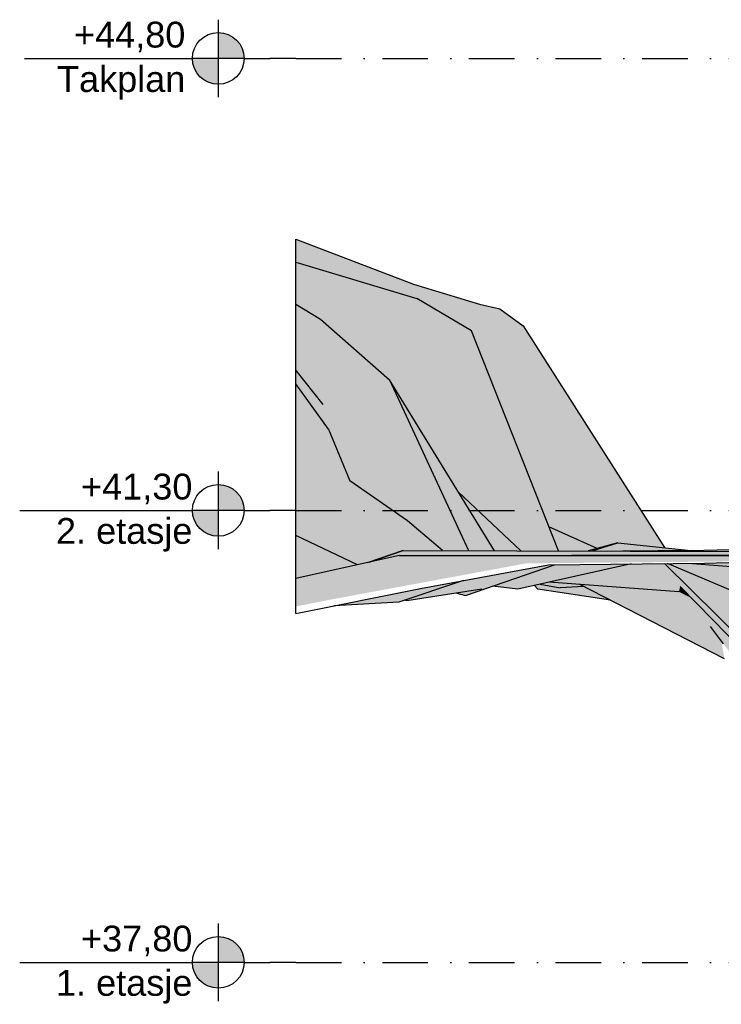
# Model space of a CAD drawing. Header units: millimetres. Extents: x 165469 to 198610573, y -6480348226 to 105421.
# Tile 33 of 42: x 198581641 to 198587072, y -6480310337 to -6480302712. Entities that reach past the tile are written whole.
import ezdxf

# ---------------------------------------------------------------- set-up
doc = ezdxf.new("R2010")
doc.units = ezdxf.units.MM
doc.header["$LTSCALE"] = 0.5
doc.header["$MEASUREMENT"] = 0
doc.linetypes.add('PLINE', pattern=[0])
doc.linetypes.add('Prikk & stiplet', pattern=[1340.555525, 705.555534, -352.777767, 0, -282.222223])
doc.layers.add('711--_E__ Eksisterende terreng(Nye konstruksjoner)', color=7, linetype='Continuous')
doc.styles.add('GENERATED_STYLE_1', font='arial.ttf')

msp = doc.modelspace()

# ---------------------------------------------------------------- hatches: boundary and pattern name
at = {"linetype": 'Continuous'}
for points in [[(198583178.3, -6480303012.5), (198583378.3, -6480303012.5, 0.414214), (198583178.3, -6480302812.5)], [(198583178.3, -6480303012.5), (198582978.3, -6480303012.5, 0.414214), (198583178.3, -6480303212.5)], [(198583178.3, -6480306512.5), (198583378.3, -6480306512.5, 0.414214), (198583178.3, -6480306312.5)], [(198583178.3, -6480306512.5), (198582978.3, -6480306512.5, 0.414214), (198583178.3, -6480306712.5)], [(198583178.3, -6480310012.5), (198583378.3, -6480310012.5, 0.414214), (198583178.3, -6480309812.5)], [(198583178.3, -6480310012.5), (198582978.3, -6480310012.5, 0.414214), (198583178.3, -6480310212.5)]]:
    msp.add_hatch(color=256, dxfattribs=at).paths.add_polyline_path(points)
at = {"layer": '711--_E__ Eksisterende terreng(Nye konstruksjoner)', "linetype": 'Continuous'}
for points in [[(198583778.3, -6480304413.4), (198583778.3, -6480304590.4), (198584047.6, -6480304671.5), (198584690, -6480304761.6)], [(198583778.3, -6480304413.4), (198583778.3, -6480304590.4), (198584047.6, -6480304671.5), (198584690, -6480304761.6)], [(198584715.2, -6480304872.5), (198583778.3, -6480304590.4), (198583778.3, -6480304598.3), (198585137.5, -6480305122.5)], [(198584715.2, -6480304872.5), (198583778.3, -6480304590.4), (198583778.3, -6480304598.3), (198585137.5, -6480305122.5)], [(198583778.3, -6480304683.2), (198584208.3, -6480305242.9), (198584503.1, -6480305502.5), (198584883, -6480306120.7), (198585175.2, -6480306501), (198585519.3, -6480306825.1), (198585576.2, -6480306825.2), (198585137.5, -6480305122.5), (198583778.3, -6480304598.3)], [(198583778.3, -6480304683.2), (198584208.3, -6480305242.9), (198584503.1, -6480305502.5), (198584883, -6480306120.7), (198585175.2, -6480306501), (198585519.3, -6480306825.1), (198585576.2, -6480306825.2), (198585137.5, -6480305122.5), (198583778.3, -6480304598.3)], [(198583778.3, -6480304683.2), (198583778.3, -6480304915.7), (198583969.5, -6480305032.5), (198584208.3, -6480305242.9)], [(198583778.3, -6480304683.2), (198583778.3, -6480304915.7), (198583969.5, -6480305032.5), (198584208.3, -6480305242.9)], [(198584047.6, -6480304671.5), (198584715.2, -6480304872.5), (198584821.7, -6480304935.5), (198585205.6, -6480305042.5), (198585199.9, -6480304916.7), (198584690, -6480304761.6)], [(198584047.6, -6480304671.5), (198584715.2, -6480304872.5), (198584821.7, -6480304935.5), (198585205.6, -6480305042.5), (198585199.9, -6480304916.7), (198584690, -6480304761.6)], [(198583778.3, -6480304997.8), (198583969.5, -6480305032.5), (198583778.3, -6480304915.7)], [(198583778.3, -6480304997.8), (198583969.5, -6480305032.5), (198583778.3, -6480304915.7)], [(198584821.7, -6480304935.5), (198584926.9, -6480304997.8), (198585205.6, -6480305042.5)], [(198584821.7, -6480304935.5), (198584926.9, -6480304997.8), (198585205.6, -6480305042.5)], [(198585205.6, -6480305042.5), (198585539.6, -6480305082.5), (198585358.5, -6480304950.7), (198585199.9, -6480304916.7)], [(198585205.6, -6480305042.5), (198585539.6, -6480305082.5), (198585358.5, -6480304950.7), (198585199.9, -6480304916.7)], [(198583778.3, -6480304997.8), (198583778.3, -6480305429.5), (198583988.7, -6480305692.5), (198583969.5, -6480305032.5)], [(198583778.3, -6480304997.8), (198583778.3, -6480305429.5), (198583988.7, -6480305692.5), (198583969.5, -6480305032.5)], [(198585205.6, -6480305042.5), (198584926.9, -6480304997.8), (198585137.5, -6480305122.5), (198585157.4, -6480305172.8)], [(198585205.6, -6480305042.5), (198584926.9, -6480304997.8), (198585137.5, -6480305122.5), (198585157.4, -6480305172.8)], [(198584503.1, -6480305502.5), (198583969.5, -6480305032.5), (198585113.1, -6480306823.9), (198585116.3, -6480306823.9)], [(198585113.1, -6480306823.9), (198583969.5, -6480305032.5), (198583988.7, -6480305692.5), (198585106.6, -6480306823.9)], [(198584503.1, -6480305502.5), (198583969.5, -6480305032.5), (198585113.1, -6480306823.9), (198585116.3, -6480306823.9)], [(198585113.1, -6480306823.9), (198583969.5, -6480305032.5), (198583988.7, -6480305692.5), (198585106.6, -6480306823.9)], [(198585157.4, -6480305172.8), (198585414.4, -6480305822.3), (198585660.5, -6480305812.5), (198585205.6, -6480305042.5)], [(198585157.4, -6480305172.8), (198585414.4, -6480305822.3), (198585660.5, -6480305812.5), (198585205.6, -6480305042.5)], [(198585205.6, -6480305042.5), (198586078, -6480306432.5), (198585539.6, -6480305082.5)], [(198585205.6, -6480305042.5), (198585660.5, -6480305812.5), (198586078, -6480306432.5)], [(198585205.6, -6480305042.5), (198586078, -6480306432.5), (198585539.6, -6480305082.5)], [(198585205.6, -6480305042.5), (198585660.5, -6480305812.5), (198586078, -6480306432.5)], [(198586632.8, -6480306800.9), (198585539.6, -6480305082.5), (198586078, -6480306432.5), (198586495.2, -6480306786.3)], [(198586632.8, -6480306800.9), (198585539.6, -6480305082.5), (198586078, -6480306432.5), (198586495.2, -6480306786.3)], [(198585811.7, -6480306825.9), (198585137.5, -6480305122.5), (198585594.6, -6480306825.3)], [(198585594.6, -6480306825.3), (198585137.5, -6480305122.5), (198585576.2, -6480306825.2)], [(198585811.7, -6480306825.9), (198585137.5, -6480305122.5), (198585594.6, -6480306825.3)], [(198585594.6, -6480306825.3), (198585137.5, -6480305122.5), (198585576.2, -6480306825.2)], [(198583778.3, -6480305530.8), (198583790.8, -6480305549.4), (198583830.8, -6480305604.8), (198583988.7, -6480305692.5), (198583778.3, -6480305429.5)], [(198583778.3, -6480305530.8), (198583790.8, -6480305549.4), (198583830.8, -6480305604.8), (198583988.7, -6480305692.5), (198583778.3, -6480305429.5)], [(198583790.8, -6480305549.4), (198583778.3, -6480305530.8), (198583778.3, -6480305532.1)], [(198583790.8, -6480305549.4), (198583778.3, -6480305530.8), (198583778.3, -6480305532.1)], [(198583778.3, -6480305532.1), (198583778.3, -6480305708.9), (198583780.5, -6480305712.5), (198584030.9, -6480305882.5)], [(198583778.3, -6480305532.1), (198583778.3, -6480305708.9), (198583780.5, -6480305712.5), (198584030.9, -6480305882.5)], [(198584503.1, -6480305502.5), (198585116.3, -6480306823.9), (198585315.4, -6480306824.5)], [(198584503.1, -6480305502.5), (198585116.3, -6480306823.9), (198585315.4, -6480306824.5)], [(198583830.8, -6480305604.8), (198584030.9, -6480305882.5), (198584125.6, -6480306109.4), (198584248.6, -6480306317.8), (198584315.3, -6480306364.3), (198583988.7, -6480305692.5)], [(198583830.8, -6480305604.8), (198584030.9, -6480305882.5), (198584125.6, -6480306109.4), (198584248.6, -6480306317.8), (198584315.3, -6480306364.3), (198583988.7, -6480305692.5)], [(198583780.5, -6480305712.5), (198583778.3, -6480305708.9), (198583778.3, -6480305709.9)], [(198583780.5, -6480305712.5), (198583778.3, -6480305708.9), (198583778.3, -6480305709.9)], [(198583778.3, -6480305709.9), (198583778.3, -6480305712.6), (198583780.5, -6480305712.5)], [(198583778.3, -6480305709.9), (198583778.3, -6480305712.6), (198583780.5, -6480305712.5)], [(198583780.5, -6480305712.5), (198583778.3, -6480305712.6), (198583778.3, -6480306445.1), (198583946.1, -6480306786.9), (198583990.7, -6480306808)], [(198583780.5, -6480305712.5), (198583778.3, -6480305712.6), (198583778.3, -6480306445.1), (198583946.1, -6480306786.9), (198583990.7, -6480306808)], [(198583780.5, -6480305712.5), (198583990.7, -6480306808), (198584256.9, -6480306933.6), (198584329.9, -6480306917.4), (198584431.2, -6480306883)], [(198583780.5, -6480305712.5), (198584431.2, -6480306883), (198584442.5, -6480306879.2), (198584030.9, -6480305882.5)], [(198583780.5, -6480305712.5), (198583990.7, -6480306808), (198584256.9, -6480306933.6), (198584329.9, -6480306917.4), (198584431.2, -6480306883)], [(198583780.5, -6480305712.5), (198584431.2, -6480306883), (198584442.5, -6480306879.2), (198584030.9, -6480305882.5)], [(198583988.7, -6480305692.5), (198584315.3, -6480306364.3), (198584520.9, -6480306507.4)], [(198583988.7, -6480305692.5), (198584520.9, -6480306507.4), (198584643.2, -6480306592.5), (198584853.2, -6480306772.1), (198585052.6, -6480306823.8), (198585106.6, -6480306823.9)], [(198583988.7, -6480305692.5), (198584315.3, -6480306364.3), (198584520.9, -6480306507.4)], [(198583988.7, -6480305692.5), (198584520.9, -6480306507.4), (198584643.2, -6480306592.5), (198584853.2, -6480306772.1), (198585052.6, -6480306823.8), (198585106.6, -6480306823.9)], [(198585414.4, -6480305822.3), (198585441.7, -6480305891.1), (198585660.5, -6480305812.5)], [(198585414.4, -6480305822.3), (198585441.7, -6480305891.1), (198585660.5, -6480305812.5)], [(198585441.7, -6480305891.1), (198585486.5, -6480306004.4), (198586076.9, -6480306791.1), (198586077.5, -6480306791.4), (198585660.5, -6480305812.5)], [(198585441.7, -6480305891.1), (198585486.5, -6480306004.4), (198586076.9, -6480306791.1), (198586077.5, -6480306791.4), (198585660.5, -6480305812.5)], [(198585660.5, -6480305812.5), (198586077.5, -6480306791.4), (198586078, -6480306791.6), (198586078, -6480306432.5)], [(198585660.5, -6480305812.5), (198586077.5, -6480306791.4), (198586078, -6480306791.6), (198586078, -6480306432.5)], [(198584197.9, -6480306282.5), (198584030.9, -6480305882.5), (198584442.5, -6480306879.2), (198584442.7, -6480306879.1)], [(198584197.9, -6480306282.5), (198584030.9, -6480305882.5), (198584442.5, -6480306879.2), (198584442.7, -6480306879.1)], [(198585486.5, -6480306004.4), (198585738, -6480306639.8), (198586076.9, -6480306791.1)], [(198585486.5, -6480306004.4), (198585738, -6480306639.8), (198586076.9, -6480306791.1)], [(198584125.6, -6480306109.4), (198584193.1, -6480306270.9), (198584200.4, -6480306284.2), (198584248.6, -6480306317.8)], [(198584125.6, -6480306109.4), (198584193.1, -6480306270.9), (198584200.4, -6480306284.2), (198584248.6, -6480306317.8)], [(198584883, -6480306120.7), (198585036.2, -6480306370.1), (198585175.2, -6480306501)], [(198584883, -6480306120.7), (198585036.2, -6480306370.1), (198585175.2, -6480306501)], [(198584193.1, -6480306270.9), (198584197.9, -6480306282.5), (198584200.4, -6480306284.2)], [(198584193.1, -6480306270.9), (198584197.9, -6480306282.5), (198584200.4, -6480306284.2)], [(198584197.9, -6480306282.5), (198584442.7, -6480306879.1), (198584546.4, -6480306843.9)], [(198584643.2, -6480306592.5), (198584197.9, -6480306282.5), (198584546.4, -6480306843.9), (198584609.5, -6480306822.5), (198584659.5, -6480306822.6)], [(198584197.9, -6480306282.5), (198584442.7, -6480306879.1), (198584546.4, -6480306843.9)], [(198584643.2, -6480306592.5), (198584197.9, -6480306282.5), (198584546.4, -6480306843.9), (198584609.5, -6480306822.5), (198584659.5, -6480306822.6)], [(198585036.2, -6480306370.1), (198585315.4, -6480306824.5), (198585519.3, -6480306825.1)], [(198585036.2, -6480306370.1), (198585315.4, -6480306824.5), (198585519.3, -6480306825.1)], [(198583946.1, -6480306786.9), (198583778.3, -6480306445.1), (198583778.3, -6480306707.7)], [(198583946.1, -6480306786.9), (198583778.3, -6480306445.1), (198583778.3, -6480306707.7)], [(198586495.2, -6480306786.3), (198586078, -6480306432.5), (198586365.2, -6480306772.4)], [(198586078, -6480306791.6), (198586112.4, -6480306806.9), (198586271.7, -6480306762.5), (198586365.2, -6480306772.4), (198586078, -6480306432.5)], [(198586495.2, -6480306786.3), (198586078, -6480306432.5), (198586365.2, -6480306772.4)], [(198586078, -6480306791.6), (198586112.4, -6480306806.9), (198586271.7, -6480306762.5), (198586365.2, -6480306772.4), (198586078, -6480306432.5)], [(198584913, -6480306823.4), (198584643.2, -6480306592.5), (198584848.6, -6480306823.2)], [(198584848.6, -6480306823.2), (198584643.2, -6480306592.5), (198584708.6, -6480306822.8)], [(198584708.6, -6480306822.8), (198584643.2, -6480306592.5), (198584659.5, -6480306822.6)], [(198584913, -6480306823.4), (198584643.2, -6480306592.5), (198584848.6, -6480306823.2)], [(198584848.6, -6480306823.2), (198584643.2, -6480306592.5), (198584708.6, -6480306822.8)], [(198584708.6, -6480306822.8), (198584643.2, -6480306592.5), (198584659.5, -6480306822.6)], [(198586112.4, -6480306806.9), (198585738, -6480306639.8), (198585811.7, -6480306825.9), (198586042, -6480306826.6)], [(198586112.4, -6480306806.9), (198585738, -6480306639.8), (198585811.7, -6480306825.9), (198586042, -6480306826.6)], [(198584256.9, -6480306933.6), (198583778.3, -6480306707.7), (198583778.3, -6480307039.6)], [(198584256.9, -6480306933.6), (198583778.3, -6480306707.7), (198583778.3, -6480307039.6)], [(198584853.2, -6480306772.1), (198584913, -6480306823.4), (198585052.6, -6480306823.8)], [(198584853.2, -6480306772.1), (198584913, -6480306823.4), (198585052.6, -6480306823.8)], [(198586271.7, -6480306762.5), (198586042, -6480306826.6), (198586072.1, -6480306826.7)], [(198586271.7, -6480306762.5), (198586042, -6480306826.6), (198586072.1, -6480306826.7)], [(198586271.7, -6480306762.5), (198586072.1, -6480306826.7), (198586309.1, -6480306827.3), (198586835.6, -6480306822.5)], [(198586271.7, -6480306762.5), (198586072.1, -6480306826.7), (198586309.1, -6480306827.3), (198586835.6, -6480306822.5)], [(198584329.9, -6480306917.4), (198584345.6, -6480306913.9), (198584609.5, -6480306822.5)], [(198584329.9, -6480306917.4), (198584345.6, -6480306913.9), (198584609.5, -6480306822.5)], [(198584345.6, -6480306913.9), (198584577.8, -6480306862.5), (198588362.7, -6480306852.5), (198584609.5, -6480306822.5)], [(198584345.6, -6480306913.9), (198584577.8, -6480306862.5), (198588362.7, -6480306852.5), (198584609.5, -6480306822.5)], [(198584577.8, -6480306862.5), (198588419.9, -6480306862.5), (198588362.7, -6480306852.5)], [(198584577.8, -6480306862.5), (198588419.9, -6480306862.5), (198588362.7, -6480306852.5)], [(198584609.5, -6480306822.5), (198588362.7, -6480306852.5), (198588130.5, -6480306832.5)], [(198584609.5, -6480306822.5), (198588362.7, -6480306852.5), (198588130.5, -6480306832.5)], [(198586309.1, -6480306827.3), (198586628.4, -6480306828.2), (198586851.3, -6480306822.4)], [(198586309.1, -6480306827.3), (198586628.4, -6480306828.2), (198586851.3, -6480306822.4)], [(198586628.4, -6480306828.2), (198586741.4, -6480306828.6), (198587605.5, -6480306802.5)], [(198586628.4, -6480306828.2), (198586741.4, -6480306828.6), (198587605.5, -6480306802.5)], [(198587605.5, -6480306802.5), (198586741.4, -6480306828.6), (198588130.5, -6480306832.5)], [(198587605.5, -6480306802.5), (198586741.4, -6480306828.6), (198588130.5, -6480306832.5)], [(198583778.3, -6480307105.9), (198583778.3, -6480307238.5), (198584028.7, -6480307206.9), (198585562, -6480306922.9), (198584577.8, -6480306862.5)], [(198583778.3, -6480307039.6), (198583778.3, -6480307105.9), (198584577.8, -6480306862.5)], [(198583778.3, -6480307105.9), (198583778.3, -6480307238.5), (198584028.7, -6480307206.9), (198585562, -6480306922.9), (198584577.8, -6480306862.5)], [(198583778.3, -6480307039.6), (198583778.3, -6480307105.9), (198584577.8, -6480306862.5)], [(198584577.8, -6480306862.5), (198585562, -6480306922.9), (198587436.2, -6480306904.9), (198588674.5, -6480306862.5)], [(198584577.8, -6480306862.5), (198585562, -6480306922.9), (198587436.2, -6480306904.9), (198588674.5, -6480306862.5)], [(198585093.3, -6480307172.5), (198585781.9, -6480306932.9), (198585773.1, -6480306933), (198585219, -6480307122.5)], [(198585093.3, -6480307172.5), (198585781.9, -6480306932.9), (198585773.1, -6480306933), (198585219, -6480307122.5)], [(198585219, -6480307122.5), (198585773.1, -6480306933), (198585764.3, -6480306933.1)], [(198585219, -6480307122.5), (198585773.1, -6480306933), (198585764.3, -6480306933.1)], [(198585319.4, -6480307010.1), (198585219, -6480307122.5), (198585764.3, -6480306933.1), (198585733.4, -6480306933.4)], [(198585319.4, -6480307010.1), (198585219, -6480307122.5), (198585764.3, -6480306933.1), (198585733.4, -6480306933.4)], [(198585300, -6480307100.6), (198585496.3, -6480307122.5), (198586375.2, -6480306927.2), (198586363.2, -6480306927.3), (198585391.9, -6480307068.6)], [(198585300, -6480307100.6), (198585496.3, -6480307122.5), (198586375.2, -6480306927.2), (198586363.2, -6480306927.3), (198585391.9, -6480307068.6)], [(198585391.9, -6480307068.6), (198586363.2, -6480306927.3), (198586046.2, -6480306930.4), (198585449.5, -6480307048.6)], [(198585391.9, -6480307068.6), (198586363.2, -6480306927.3), (198586046.2, -6480306930.4), (198585449.5, -6480307048.6)], [(198585449.5, -6480307048.6), (198586046.2, -6480306930.4), (198585990.8, -6480306930.9), (198585572.1, -6480307005.9)], [(198585449.5, -6480307048.6), (198586046.2, -6480306930.4), (198585990.8, -6480306930.9), (198585572.1, -6480307005.9)], [(198585781.9, -6480306932.9), (198585572.1, -6480307005.9), (198585990.8, -6480306930.9)], [(198585781.9, -6480306932.9), (198585572.1, -6480307005.9), (198585990.8, -6480306930.9)], [(198585766.3, -6480307062.5), (198586753.5, -6480307102.5), (198586405.3, -6480306926.9), (198586375.2, -6480306927.2)], [(198585766.3, -6480307062.5), (198586753.5, -6480307102.5), (198586405.3, -6480306926.9), (198586375.2, -6480306927.2)], [(198586405.3, -6480306926.9), (198586753.5, -6480307102.5), (198586846.1, -6480307135.1), (198586823.1, -6480307112.3), (198586406.4, -6480306926.9)], [(198586405.3, -6480306926.9), (198586753.5, -6480307102.5), (198586846.1, -6480307135.1), (198586823.1, -6480307112.3), (198586406.4, -6480306926.9)], [(198586406.4, -6480306926.9), (198586823.1, -6480307112.3), (198586633.6, -6480306924.7)], [(198586406.4, -6480306926.9), (198586823.1, -6480307112.3), (198586633.6, -6480306924.7)], [(198586633.6, -6480306924.7), (198587843.6, -6480308122.5), (198588859.5, -6480308547.1), (198588789.3, -6480308476.7), (198586681.5, -6480306935.7), (198586655.2, -6480306924.5)], [(198586633.6, -6480306924.7), (198587843.6, -6480308122.5), (198588859.5, -6480308547.1), (198588789.3, -6480308476.7), (198586681.5, -6480306935.7), (198586655.2, -6480306924.5)], [(198586850.1, -6480306922.7), (198586655.2, -6480306924.5), (198587668, -6480307352.5), (198587473, -6480307011.5), (198587436, -6480306970.4)], [(198586850.1, -6480306922.7), (198586655.2, -6480306924.5), (198587668, -6480307352.5), (198587473, -6480307011.5), (198587436, -6480306970.4)], [(198586850.1, -6480306922.7), (198588112.2, -6480307025.5), (198588061.8, -6480306988.8), (198587844.5, -6480306900.1), (198587769.1, -6480306898.9), (198586942.6, -6480306921.8)], [(198586850.1, -6480306922.7), (198588112.2, -6480307025.5), (198588061.8, -6480306988.8), (198587844.5, -6480306900.1), (198587769.1, -6480306898.9), (198586942.6, -6480306921.8)], [(198587668, -6480307352.5), (198586681.5, -6480306935.7), (198588789.3, -6480308476.7)], [(198587668, -6480307352.5), (198586681.5, -6480306935.7), (198588789.3, -6480308476.7)], [(198585007.2, -6480307067.9), (198584575, -6480307222.5), (198585077.1, -6480307055)], [(198585007.2, -6480307067.9), (198584575, -6480307222.5), (198585077.1, -6480307055)], [(198584575, -6480307222.5), (198585007.2, -6480307067.9), (198584744.1, -6480307116.7), (198584707.5, -6480307124)], [(198584575, -6480307222.5), (198585007.2, -6480307067.9), (198584744.1, -6480307116.7), (198584707.5, -6480307124)], [(198584639.3, -6480307212.5), (198585219, -6480307122.5), (198585319.4, -6480307010.1), (198585077.1, -6480307055), (198584756.9, -6480307161.8)], [(198584639.3, -6480307212.5), (198585219, -6480307122.5), (198585319.4, -6480307010.1), (198585077.1, -6480307055), (198584756.9, -6480307161.8)], [(198585670.6, -6480307083.8), (198585625, -6480307093.9), (198585652.8, -6480307122.5), (198585824.6, -6480307112.5)], [(198585670.6, -6480307083.8), (198585625, -6480307093.9), (198585652.8, -6480307122.5), (198585824.6, -6480307112.5)], [(198585738.8, -6480307068.6), (198585670.6, -6480307083.8), (198585824.6, -6480307112.5), (198586008.7, -6480307102.6), (198585976.7, -6480307086.1)], [(198585738.8, -6480307068.6), (198585670.6, -6480307083.8), (198585824.6, -6480307112.5), (198586008.7, -6480307102.6), (198585976.7, -6480307086.1)], [(198585766.3, -6480307062.5), (198585738.8, -6480307068.6), (198586743.9, -6480307142.5), (198586753.5, -6480307102.5)], [(198585766.3, -6480307062.5), (198585738.8, -6480307068.6), (198586743.9, -6480307142.5), (198586753.5, -6480307102.5)], [(198585985.9, -6480307086.8), (198585976.7, -6480307086.1), (198587096.1, -6480307662.5), (198587073.5, -6480307525.2), (198587070.8, -6480307521.6)], [(198585985.9, -6480307086.8), (198585976.7, -6480307086.1), (198587096.1, -6480307662.5), (198587073.5, -6480307525.2), (198587070.8, -6480307521.6)], [(198584071.7, -6480307252.1), (198584575, -6480307222.5), (198584707.5, -6480307124)], [(198584071.7, -6480307252.1), (198584575, -6480307222.5), (198584707.5, -6480307124)], [(198584639.3, -6480307212.5), (198584756.9, -6480307161.8), (198584653.2, -6480307196.4)], [(198584639.3, -6480307212.5), (198584756.9, -6480307161.8), (198584653.2, -6480307196.4)], [(198585024.4, -6480307152.7), (198585093.3, -6480307172.5), (198585219, -6480307122.5)], [(198585024.4, -6480307152.7), (198585093.3, -6480307172.5), (198585219, -6480307122.5)], [(198585652.8, -6480307122.5), (198586213.8, -6480307208.2), (198586204.9, -6480307203.6), (198585824.6, -6480307112.5)], [(198585652.8, -6480307122.5), (198586213.8, -6480307208.2), (198586204.9, -6480307203.6), (198585824.6, -6480307112.5)], [(198585824.6, -6480307112.5), (198586204.9, -6480307203.6), (198586008.7, -6480307102.6)], [(198585824.6, -6480307112.5), (198586204.9, -6480307203.6), (198586008.7, -6480307102.6)], [(198585996.3, -6480307087.6), (198585985.9, -6480307086.8), (198587070.8, -6480307521.6), (198586989.6, -6480307412.5)], [(198585996.3, -6480307087.6), (198585985.9, -6480307086.8), (198587070.8, -6480307521.6), (198586989.6, -6480307412.5)], [(198585996.3, -6480307087.6), (198586989.6, -6480307412.5), (198586743.9, -6480307142.5)], [(198585996.3, -6480307087.6), (198586989.6, -6480307412.5), (198586743.9, -6480307142.5)], [(198586743.9, -6480307142.5), (198586838.8, -6480307189.7), (198586753.5, -6480307102.5)], [(198586743.9, -6480307142.5), (198586838.8, -6480307189.7), (198586753.5, -6480307102.5)], [(198586743.9, -6480307142.5), (198586989.6, -6480307412.5), (198587040.1, -6480307395.3), (198586838.8, -6480307189.7)], [(198586743.9, -6480307142.5), (198586989.6, -6480307412.5), (198587040.1, -6480307395.3), (198586838.8, -6480307189.7)], [(198586753.5, -6480307102.5), (198587644, -6480308012.5), (198587309.5, -6480307593.8), (198586846.1, -6480307135.1)], [(198586753.5, -6480307102.5), (198587644, -6480308012.5), (198587309.5, -6480307593.8), (198586846.1, -6480307135.1)], [(198584028.7, -6480307206.9), (198583778.3, -6480307238.5), (198583778.3, -6480307257.4)], [(198584028.7, -6480307206.9), (198583778.3, -6480307238.5), (198583778.3, -6480307257.4)], [(198584626.4, -6480307205.3), (198584617.9, -6480307208.2), (198584639.3, -6480307212.5)], [(198584626.4, -6480307205.3), (198584617.9, -6480307208.2), (198584639.3, -6480307212.5)], [(198584653.2, -6480307196.4), (198584626.4, -6480307205.3), (198584639.3, -6480307212.5)], [(198584653.2, -6480307196.4), (198584626.4, -6480307205.3), (198584639.3, -6480307212.5)], [(198587040.1, -6480307395.3), (198586989.6, -6480307412.5), (198587518.3, -6480308122.5), (198587313.6, -6480307674.8)], [(198587040.1, -6480307395.3), (198586989.6, -6480307412.5), (198587518.3, -6480308122.5), (198587313.6, -6480307674.8)]]:
    msp.add_hatch(color=256, dxfattribs=at).paths.add_polyline_path(points)

# ---------------------------------------------------------------- linework, layer by layer
at = {"linetype": 'PLINE'}
for p, q in [((198583178.3, -6480302712.5), (198583178.3, -6480303312.5)), ((198581678.3, -6480303012.5), (198582978.3, -6480303012.5)), ((198583378.3, -6480303012.5), (198582978.3, -6480303012.5)), ((198583378.3, -6480303012.5), (198583578.3, -6480303012.5)), ((198583678.3, -6480303012.5), (198583578.3, -6480303012.5)), ((198583778.3, -6480303012.5), (198583678.3, -6480303012.5)), ((198583178.3, -6480306212.5), (198583178.3, -6480306812.5)), ((198581641.4, -6480306512.5), (198582978.3, -6480306512.5)), ((198583378.3, -6480306512.5), (198582978.3, -6480306512.5)), ((198583378.3, -6480306512.5), (198583578.3, -6480306512.5)), ((198583678.3, -6480306512.5), (198583578.3, -6480306512.5)), ((198583778.3, -6480306512.5), (198583678.3, -6480306512.5)), ((198583178.3, -6480309712.5), (198583178.3, -6480310312.5)), ((198581641.4, -6480310012.5), (198582978.3, -6480310012.5)), ((198583378.3, -6480310012.5), (198582978.3, -6480310012.5)), ((198583378.3, -6480310012.5), (198583578.3, -6480310012.5)), ((198583678.3, -6480310012.5), (198583578.3, -6480310012.5)), ((198583778.3, -6480310012.5), (198583678.3, -6480310012.5))]:
    msp.add_line(p, q, dxfattribs=at)
at = {"linetype": 'Prikk & stiplet'}
for p, q in [((198583778.3, -6480303012.5), (198608436.2, -6480303012.5)), ((198583778.3, -6480306512.5), (198608436.2, -6480306512.5)), ((198583778.3, -6480310012.5), (198608436.2, -6480310012.5))]:
    msp.add_line(p, q, dxfattribs=at)
at = {"linetype": 'PLINE'}
for centre in [(198583178.3, -6480303012.5), (198583178.3, -6480306512.5), (198583178.3, -6480310012.5)]:
    msp.add_circle(centre, 200, dxfattribs=at)
at = {"layer": '711--_E__ Eksisterende terreng(Nye konstruksjoner)', "linetype": 'PLINE'}
for p, q in [((198583778.3, -6480304413.4), (198584690, -6480304761.6)), ((198583778.3, -6480304590.4), (198583778.3, -6480304413.4)), ((198583778.3, -6480304590.4), (198584715.2, -6480304872.5)), ((198583778.3, -6480304598.3), (198583778.3, -6480304590.4)), ((198583778.3, -6480304683.2), (198583778.3, -6480304598.3)), ((198583778.3, -6480304915.7), (198583778.3, -6480304683.2)), ((198584690, -6480304761.6), (198585199.9, -6480304916.7)), ((198585137.5, -6480305122.5), (198584715.2, -6480304872.5)), ((198583778.3, -6480304915.7), (198583969.5, -6480305032.5)), ((198583778.3, -6480304997.8), (198583778.3, -6480304915.7)), ((198585199.9, -6480304916.7), (198585358.5, -6480304950.7)), ((198585358.5, -6480304950.7), (198585539.6, -6480305082.5)), ((198583778.3, -6480305429.5), (198583778.3, -6480304997.8)), ((198583969.5, -6480305032.5), (198584503.1, -6480305502.5)), ((198585539.6, -6480305082.5), (198586632.8, -6480306800.9)), ((198585811.7, -6480306825.9), (198585137.5, -6480305122.5)), ((198583778.3, -6480305429.5), (198583988.7, -6480305692.5)), ((198583778.3, -6480305530.8), (198583778.3, -6480305429.5)), ((198583778.3, -6480305532.1), (198583778.3, -6480305530.8)), ((198584030.9, -6480305882.5), (198583778.3, -6480305532.1)), ((198583778.3, -6480305708.9), (198583778.3, -6480305532.1)), ((198584503.1, -6480305502.5), (198585116.3, -6480306823.9)), ((198585315.4, -6480306824.5), (198584503.1, -6480305502.5)), ((198583778.3, -6480305709.9), (198583778.3, -6480305708.9)), ((198583778.3, -6480305712.6), (198583778.3, -6480305709.9)), ((198583778.3, -6480306445.1), (198583778.3, -6480305712.6)), ((198584030.9, -6480305882.5), (198584197.9, -6480306282.5)), ((198584643.2, -6480306592.5), (198584197.9, -6480306282.5)), ((198585519.3, -6480306825.1), (198585036.2, -6480306370.1)), ((198583778.3, -6480306707.7), (198583778.3, -6480306445.1)), ((198584913, -6480306823.4), (198584643.2, -6480306592.5)), ((198586112.4, -6480306806.9), (198585738, -6480306639.8)), ((198584256.9, -6480306933.6), (198583778.3, -6480306707.7)), ((198583778.3, -6480307039.6), (198583778.3, -6480306707.7)), ((198586271.7, -6480306762.5), (198586042, -6480306826.6)), ((198586072.1, -6480306826.7), (198586271.7, -6480306762.5)), ((198586271.7, -6480306762.5), (198586835.6, -6480306822.5)), ((198584609.5, -6480306822.5), (198584329.9, -6480306917.4)), ((198584345.6, -6480306913.9), (198584609.5, -6480306822.5)), ((198584577.8, -6480306862.5), (198588362.7, -6480306852.5)), ((198584609.5, -6480306822.5), (198588130.5, -6480306832.5)), ((198586851.3, -6480306822.4), (198586309.1, -6480306827.3)), ((198586628.4, -6480306828.2), (198587605.5, -6480306802.5)), ((198584577.8, -6480306862.5), (198583778.3, -6480307039.6)), ((198584577.8, -6480306862.5), (198588674.5, -6480306862.5)), ((198585093.3, -6480307172.5), (198585781.9, -6480306932.9)), ((198586375.2, -6480306927.2), (198585496.3, -6480307122.5)), ((198587843.6, -6480308122.5), (198586633.6, -6480306924.7)), ((198587668, -6480307352.5), (198586655.2, -6480306924.5)), ((198586850.1, -6480306922.7), (198588112.2, -6480307025.5)), ((198583778.3, -6480307105.9), (198583778.3, -6480307039.6)), ((198585077.1, -6480307055), (198584575, -6480307222.5)), ((198585670.6, -6480307083.8), (198585824.6, -6480307112.5)), ((198586743.9, -6480307142.5), (198585738.8, -6480307068.6)), ((198587096.1, -6480307662.5), (198585976.7, -6480307086.1)), ((198583778.3, -6480307238.5), (198583778.3, -6480307105.9)), ((198585219, -6480307122.5), (198584639.3, -6480307212.5)), ((198585024.4, -6480307152.7), (198585093.3, -6480307172.5)), ((198585496.3, -6480307122.5), (198585300, -6480307100.6)), ((198585625, -6480307093.9), (198585652.8, -6480307122.5)), ((198586213.8, -6480307208.2), (198585652.8, -6480307122.5)), ((198586008.7, -6480307102.6), (198585824.6, -6480307112.5)), ((198586753.5, -6480307102.5), (198587644, -6480308012.5)), ((198583778.3, -6480307257.4), (198583778.3, -6480307238.5)), ((198584575, -6480307222.5), (198584071.7, -6480307252.1)), ((198584639.3, -6480307212.5), (198584617.9, -6480307208.2)), ((198583778.3, -6480307311.3), (198583778.3, -6480307257.4)), ((198587089.6, -6480307546.8), (198586989.6, -6480307412.5))]:
    msp.add_line(p, q, dxfattribs=at)
at = {"layer": '711--_E__ Eksisterende terreng(Nye konstruksjoner)', "linetype": 'PLINE', "flags": 128}
msp.add_lwpolyline([(198583778.3, -6480307311.3), (198584744.1, -6480307116.7), (198585733.4, -6480306933.4), (198586942.6, -6480306921.8), (198590033, -6480306836.3), (198590506.5, -6480306840.7), (198590521.5, -6480306846.4)], dxfattribs=at)

# ---------------------------------------------------------------- texts
at = {"char_height": 200, "attachment_point": 3, "style": 'GENERATED_STYLE_1'}
for s, insert, line_spacing_factor in [('\\A1;{\\pqr;\\pt0;\\fArial|b0|i0|c0|p0;\\W1.000000;+44,80\\P\\pqr;\\pt0;\\fArial|b0|i0|c0|p0;\\W1.000000;\\fArial|b0|i0|c0|p0;\\W1.000000;\\fArial|b0|i0|c0|p0;\\W1.000000;Takplan}', (198582923.7, -6480302728.2), 1.031908), ('\\A1;{\\pqr;\\pt0;\\fArial|b0|i0|c0|p0;\\W1.000000;+41,30\\P\\pqr;\\pt0;\\fArial|b0|i0|c0|p0;\\W1.000000;\\fArial|b0|i0|c0|p0;\\W1.000000;\\fArial|b0|i0|c0|p0;\\W1.000000;2. etasje}', (198582978.3, -6480306228.2), 1.029493), ('\\A1;{\\pqr;\\pt0;\\fArial|b0|i0|c0|p0;\\W1.000000;+37,80\\P\\pqr;\\pt0;\\fArial|b0|i0|c0|p0;\\W1.000000;\\fArial|b0|i0|c0|p0;\\W1.000000;\\fArial|b0|i0|c0|p0;\\W1.000000;1. etasje}', (198582978.3, -6480309728.2), 1.029493)]:
    msp.add_mtext(s, dxfattribs=dict(at, insert=insert, line_spacing_factor=line_spacing_factor))

doc.saveas('drawing.dxf')
